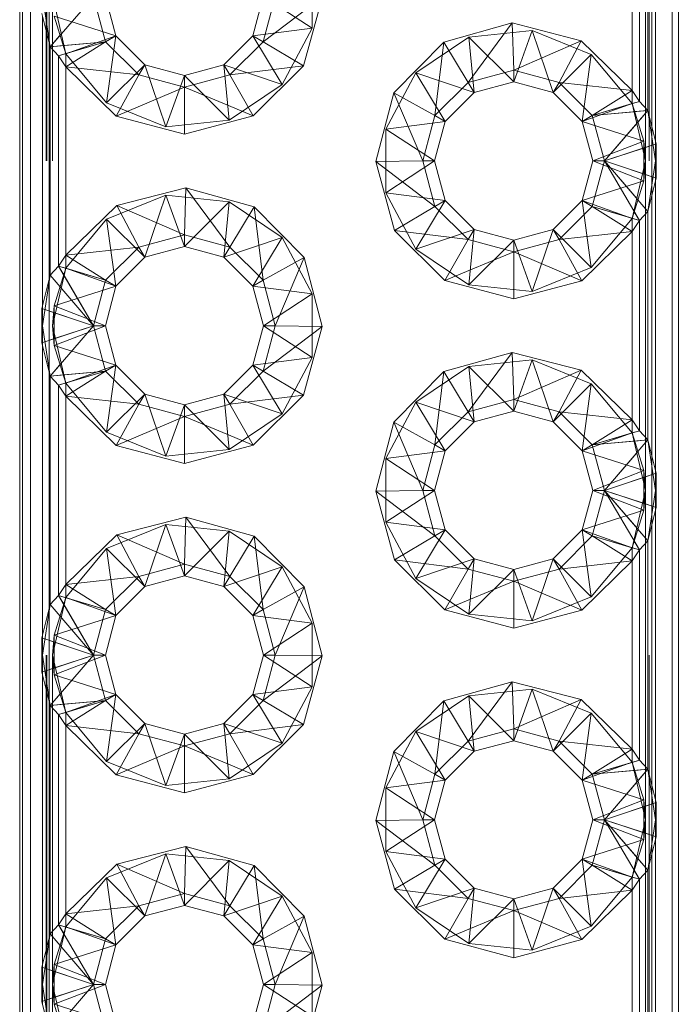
# Paper-space layout 'Layout1' of a CAD drawing. Extents: x -2 to 1033, y -36 to 596.
# Tile 12 of 55: x 315 to 316, y 81.538 to 83.033. Entities that reach past the tile are written whole.
import ezdxf

# ---------------------------------------------------------------- set-up
doc = ezdxf.new("R2010")
doc.units = 0
doc.linetypes.add('ACAD_ISO02W100', pattern=[15, 12, -3])
doc.layers.add('SS_1.ET-HALA_TaO-JD-LAVKA-ZEBRIK', color=9, linetype='CONTINUOUS', lineweight=13)

psp = doc.layouts.get("Layout1")

# ---------------------------------------------------------------- linework, layer by layer
at = {"layer": 'SS_1.ET-HALA_TaO-JD-LAVKA-ZEBRIK', "color": 5, "linetype": 'Continuous', "ltscale": 0.25}
for p, q in [((315.0001, 87.0685), (315.0001, 79.0685)), ((315.0043, 87.0685), (315.0043, 79.0685)), ((315.0163, 87.0685), (315.0163, 79.0685)), ((315.9907, 79.0685), (315.9907, 87.0685)), ((316.0001, 79.0685), (316.0001, 87.0685)), ((315.9653, 83.288), (315.9653, 82.849)), ((315.954, 82.8952), (315.954, 83.2418)), ((315.9409, 82.9088), (315.9409, 83.2283)), ((315.9301, 82.9256), (315.9301, 83.2114)), ((315.1122, 83.0685), (315.0461, 82.9918)), ((315.1306, 82.9996), (315.1122, 83.0685)), ((315.1461, 83.0085), (315.1301, 83.0685)), ((315.3701, 83.0685), (315.354, 83.0085)), ((315.3879, 83.0685), (315.3695, 82.9996)), ((315.3695, 82.9996), (315.4595, 83.0675)), ((315.4595, 83.0675), (315.4311, 82.9632)), ((315.0337, 83.0425), (315.0461, 82.9918)), ((315.0348, 82.599), (315.0348, 83.038)), ((315.6439, 82.9991), (315.748, 83.028)), ((315.748, 83.028), (315.6811, 82.9379)), ((315.748, 83.028), (315.7501, 82.9564)), ((315.748, 83.028), (315.8527, 83.0011)), ((315.1461, 83.0085), (315.1306, 82.9996)), ((315.1901, 82.9646), (315.1461, 83.0085)), ((315.354, 83.0085), (315.3101, 82.9646)), ((315.354, 83.0085), (315.3695, 82.9996)), ((315.8527, 83.0011), (315.7501, 82.9564)), ((315.819, 82.9379), (315.8527, 83.0011)), ((315.8527, 83.0011), (315.9301, 82.9256)), ((315.1306, 82.9996), (315.0461, 82.9918)), ((315.0461, 82.9918), (315.0592, 82.9783)), ((315.0461, 82.6452), (315.0461, 82.9918)), ((315.1306, 82.9996), (315.0592, 82.9783)), ((315.1306, 82.9996), (315.0701, 82.9614)), ((315.1811, 82.9491), (315.1306, 82.9996)), ((315.3695, 82.9996), (315.319, 82.9491)), ((315.3695, 82.9996), (315.4311, 82.9632)), ((315.568, 82.9221), (315.6439, 82.9991)), ((315.6439, 82.9991), (315.6306, 82.8875)), ((315.6439, 82.9991), (315.6811, 82.9379)), ((315.0701, 82.9614), (315.0592, 82.9783)), ((315.0592, 82.6588), (315.0592, 82.9783)), ((315.1465, 82.8865), (315.0701, 82.9614)), ((315.1811, 82.9491), (315.0701, 82.9614)), ((315.0701, 82.9614), (315.0701, 82.6756)), ((315.1901, 82.9646), (315.1811, 82.9491)), ((315.2501, 82.9485), (315.1901, 82.9646)), ((315.3101, 82.9646), (315.2501, 82.9485)), ((315.3101, 82.9646), (315.319, 82.9491)), ((315.319, 82.9491), (315.4311, 82.9632)), ((315.4311, 82.9632), (315.3545, 82.887)), ((315.6811, 82.9379), (315.7501, 82.9564)), ((315.7501, 82.9564), (315.819, 82.9379)), ((315.7501, 82.9564), (315.7501, 82.9385)), ((315.1465, 82.8865), (315.1811, 82.9491)), ((315.2501, 82.9306), (315.1811, 82.9491)), ((315.319, 82.9491), (315.2501, 82.9306)), ((315.2501, 82.9485), (315.2501, 82.9306)), ((315.319, 82.9491), (315.3545, 82.887)), ((315.2501, 82.9306), (315.1465, 82.8865)), ((315.3545, 82.887), (315.2501, 82.9306)), ((315.2501, 82.9306), (315.2501, 82.8591)), ((315.6306, 82.8875), (315.6811, 82.9379)), ((315.6811, 82.9379), (315.6901, 82.9225)), ((315.6901, 82.9225), (315.7501, 82.9385)), ((315.7501, 82.9385), (315.8101, 82.9225)), ((315.8101, 82.9225), (315.819, 82.9379)), ((315.8695, 82.8875), (315.819, 82.9379)), ((315.819, 82.9379), (315.9301, 82.9256)), ((315.5406, 82.8175), (315.568, 82.9221)), ((315.568, 82.9221), (315.6122, 82.8185)), ((315.568, 82.9221), (315.6306, 82.8875)), ((315.6461, 82.8785), (315.6901, 82.9225)), ((315.8101, 82.9225), (315.854, 82.8785)), ((315.8695, 82.8875), (315.9301, 82.9256)), ((315.9301, 82.9256), (315.9409, 82.9088)), ((315.8695, 82.8875), (315.9409, 82.9088)), ((315.954, 82.8952), (315.9409, 82.9088)), ((315.2501, 82.8591), (315.1465, 82.8865)), ((315.3545, 82.887), (315.2501, 82.8591)), ((315.6122, 82.8185), (315.6306, 82.8875)), ((315.6306, 82.8875), (315.6461, 82.8785)), ((315.854, 82.8785), (315.8695, 82.8875)), ((315.8695, 82.8875), (315.954, 82.8952)), ((315.8879, 82.8185), (315.8695, 82.8875)), ((315.8879, 82.8185), (315.954, 82.8952)), ((315.9664, 82.8446), (315.954, 82.8952)), ((315.6301, 82.8185), (315.6461, 82.8785)), ((315.854, 82.8785), (315.8701, 82.8185)), ((315.9664, 82.8446), (315.8879, 82.8185)), ((315.9664, 82.7925), (315.9664, 82.8446)), ((315.6122, 82.8185), (315.5406, 82.8175)), ((315.569, 82.7132), (315.5406, 82.8175)), ((315.6306, 82.7496), (315.5406, 82.8175)), ((315.6306, 82.7496), (315.6122, 82.8185)), ((315.6301, 82.8185), (315.6122, 82.8185)), ((315.6461, 82.7585), (315.6301, 82.8185)), ((315.8701, 82.8185), (315.854, 82.7585)), ((315.8695, 82.7496), (315.8879, 82.8185)), ((315.8879, 82.8185), (315.8701, 82.8185)), ((315.9409, 82.7283), (315.8879, 82.8185)), ((315.954, 82.7418), (315.8879, 82.8185)), ((315.8879, 82.8185), (315.9664, 82.7925)), ((315.954, 82.7418), (315.9664, 82.7925)), ((315.1474, 82.7511), (315.2521, 82.778)), ((315.2521, 82.778), (315.2501, 82.7064)), ((315.2521, 82.778), (315.319, 82.6879)), ((315.2521, 82.778), (315.3563, 82.7491)), ((315.9653, 82.788), (315.9653, 82.349)), ((315.0701, 82.6756), (315.1474, 82.7511)), ((315.1474, 82.7511), (315.1811, 82.6879)), ((315.1474, 82.7511), (315.2501, 82.7064)), ((315.3563, 82.7491), (315.319, 82.6879)), ((315.3563, 82.7491), (315.3695, 82.6375)), ((315.3563, 82.7491), (315.4321, 82.6721)), ((315.569, 82.7132), (315.6306, 82.7496)), ((315.6461, 82.7585), (315.6306, 82.7496)), ((315.6811, 82.6991), (315.6306, 82.7496)), ((315.6901, 82.7146), (315.6461, 82.7585)), ((315.854, 82.7585), (315.8101, 82.7146)), ((315.8695, 82.7496), (315.819, 82.6991)), ((315.8695, 82.7496), (315.854, 82.7585)), ((315.9301, 82.7114), (315.8695, 82.7496)), ((315.9409, 82.7283), (315.8695, 82.7496)), ((315.954, 82.7418), (315.9409, 82.7283)), ((315.954, 82.3952), (315.954, 82.7418)), ((315.9409, 82.7283), (315.9301, 82.7114)), ((315.9409, 82.4088), (315.9409, 82.7283)), ((315.1811, 82.6879), (315.2501, 82.7064)), ((315.2501, 82.7064), (315.319, 82.6879)), ((315.2501, 82.7064), (315.2501, 82.6885)), ((315.6456, 82.637), (315.569, 82.7132)), ((315.6811, 82.6991), (315.569, 82.7132)), ((315.6901, 82.7146), (315.6811, 82.6991)), ((315.7501, 82.6985), (315.6901, 82.7146)), ((315.8101, 82.7146), (315.7501, 82.6985)), ((315.819, 82.6991), (315.8101, 82.7146)), ((315.9301, 82.7114), (315.819, 82.6991)), ((315.9301, 82.7114), (315.8536, 82.6365)), ((315.9301, 82.4256), (315.9301, 82.7114)), ((315.0701, 82.6756), (315.1811, 82.6879)), ((315.1306, 82.6375), (315.1811, 82.6879)), ((315.1811, 82.6879), (315.1901, 82.6725)), ((315.1901, 82.6725), (315.2501, 82.6885)), ((315.2501, 82.6885), (315.3101, 82.6725)), ((315.319, 82.6879), (315.3101, 82.6725)), ((315.319, 82.6879), (315.3695, 82.6375)), ((315.6811, 82.6991), (315.6456, 82.637)), ((315.7501, 82.6806), (315.6811, 82.6991)), ((315.819, 82.6991), (315.7501, 82.6806)), ((315.7501, 82.6985), (315.7501, 82.6806)), ((315.819, 82.6991), (315.8536, 82.6365)), ((315.0701, 82.6756), (315.0592, 82.6588)), ((315.0701, 82.6756), (315.1306, 82.6375)), ((315.1461, 82.6285), (315.1901, 82.6725)), ((315.3101, 82.6725), (315.354, 82.6285)), ((315.4321, 82.6721), (315.3695, 82.6375)), ((315.4321, 82.6721), (315.3879, 82.5685)), ((315.4321, 82.6721), (315.4595, 82.5675)), ((315.7501, 82.6806), (315.6456, 82.637)), ((315.8536, 82.6365), (315.7501, 82.6806)), ((315.7501, 82.6806), (315.7501, 82.6091)), ((315.0592, 82.6588), (315.0461, 82.6452)), ((315.0592, 82.6588), (315.1122, 82.5685)), ((315.0592, 82.6588), (315.1306, 82.6375)), ((315.0461, 82.6452), (315.0337, 82.5946)), ((315.0461, 82.6452), (315.1122, 82.5685)), ((315.1122, 82.5685), (315.1306, 82.6375)), ((315.1301, 82.5685), (315.1461, 82.6285)), ((315.1306, 82.6375), (315.1461, 82.6285)), ((315.3695, 82.6375), (315.354, 82.6285)), ((315.354, 82.6285), (315.3701, 82.5685)), ((315.3695, 82.6375), (315.3879, 82.5685)), ((315.7501, 82.6091), (315.6456, 82.637)), ((315.8536, 82.6365), (315.7501, 82.6091)), ((315.1122, 82.5685), (315.0337, 82.5946)), ((315.0337, 82.5946), (315.0337, 82.5425)), ((315.1122, 82.5685), (315.0337, 82.5425)), ((315.1122, 82.5685), (315.0461, 82.4918)), ((315.1306, 82.4996), (315.1122, 82.5685)), ((315.1122, 82.5685), (315.1301, 82.5685)), ((315.1461, 82.5085), (315.1301, 82.5685)), ((315.3701, 82.5685), (315.354, 82.5085)), ((315.3879, 82.5685), (315.3695, 82.4996)), ((315.3695, 82.4996), (315.4595, 82.5675)), ((315.3701, 82.5685), (315.3879, 82.5685)), ((315.3879, 82.5685), (315.4595, 82.5675)), ((315.4595, 82.5675), (315.4311, 82.4632)), ((315.0337, 82.5425), (315.0461, 82.4918)), ((315.0348, 82.099), (315.0348, 82.538)), ((315.6439, 82.4991), (315.748, 82.528)), ((315.748, 82.528), (315.6811, 82.4379)), ((315.748, 82.528), (315.7501, 82.4564)), ((315.748, 82.528), (315.8527, 82.5011)), ((315.1461, 82.5085), (315.1306, 82.4996)), ((315.1901, 82.4646), (315.1461, 82.5085)), ((315.354, 82.5085), (315.3101, 82.4646)), ((315.354, 82.5085), (315.3695, 82.4996)), ((315.0461, 82.4918), (315.1306, 82.4996)), ((315.1306, 82.4996), (315.0592, 82.4783)), ((315.1306, 82.4996), (315.0701, 82.4614)), ((315.1811, 82.4491), (315.1306, 82.4996)), ((315.3695, 82.4996), (315.319, 82.4491)), ((315.3695, 82.4996), (315.4311, 82.4632)), ((315.568, 82.4221), (315.6439, 82.4991)), ((315.6439, 82.4991), (315.6306, 82.3875)), ((315.6439, 82.4991), (315.6811, 82.4379)), ((315.8527, 82.5011), (315.7501, 82.4564)), ((315.819, 82.4379), (315.8527, 82.5011)), ((315.8527, 82.5011), (315.9301, 82.4256)), ((315.0461, 82.4918), (315.0592, 82.4783)), ((315.0461, 82.1452), (315.0461, 82.4918)), ((315.0701, 82.4614), (315.0592, 82.4783)), ((315.0592, 82.1588), (315.0592, 82.4783)), ((315.1901, 82.4646), (315.1811, 82.4491)), ((315.2501, 82.4485), (315.1901, 82.4646)), ((315.3101, 82.4646), (315.2501, 82.4485)), ((315.3101, 82.4646), (315.319, 82.4491)), ((315.319, 82.4491), (315.4311, 82.4632)), ((315.4311, 82.4632), (315.3545, 82.387)), ((315.1465, 82.3865), (315.0701, 82.4614)), ((315.1811, 82.4491), (315.0701, 82.4614)), ((315.0701, 82.4614), (315.0701, 82.1756)), ((315.1811, 82.4491), (315.1465, 82.3865)), ((315.2501, 82.4306), (315.1811, 82.4491)), ((315.319, 82.4491), (315.2501, 82.4306)), ((315.2501, 82.4485), (315.2501, 82.4306)), ((315.319, 82.4491), (315.3545, 82.387)), ((315.6811, 82.4379), (315.7501, 82.4564)), ((315.7501, 82.4564), (315.819, 82.4379)), ((315.7501, 82.4564), (315.7501, 82.4385)), ((315.6306, 82.3875), (315.6811, 82.4379)), ((315.6811, 82.4379), (315.6901, 82.4225)), ((315.6901, 82.4225), (315.7501, 82.4385)), ((315.7501, 82.4385), (315.8101, 82.4225)), ((315.8101, 82.4225), (315.819, 82.4379)), ((315.819, 82.4379), (315.8695, 82.3875)), ((315.819, 82.4379), (315.9301, 82.4256)), ((315.2501, 82.4306), (315.1465, 82.3865)), ((315.3545, 82.387), (315.2501, 82.4306)), ((315.2501, 82.4306), (315.2501, 82.3591)), ((315.5406, 82.3175), (315.568, 82.4221)), ((315.568, 82.4221), (315.6122, 82.3185)), ((315.568, 82.4221), (315.6306, 82.3875)), ((315.6461, 82.3785), (315.6901, 82.4225)), ((315.8101, 82.4225), (315.854, 82.3785)), ((315.8695, 82.3875), (315.9301, 82.4256)), ((315.9301, 82.4256), (315.9409, 82.4088)), ((315.8695, 82.3875), (315.9409, 82.4088)), ((315.954, 82.3952), (315.9409, 82.4088)), ((315.954, 82.3952), (315.8695, 82.3875)), ((315.8879, 82.3185), (315.954, 82.3952)), ((315.9664, 82.3446), (315.954, 82.3952)), ((315.2501, 82.3591), (315.1465, 82.3865)), ((315.3545, 82.387), (315.2501, 82.3591)), ((315.6122, 82.3185), (315.6306, 82.3875)), ((315.6301, 82.3185), (315.6461, 82.3785)), ((315.6306, 82.3875), (315.6461, 82.3785)), ((315.8695, 82.3875), (315.854, 82.3785)), ((315.854, 82.3785), (315.8701, 82.3185)), ((315.8879, 82.3185), (315.8695, 82.3875)), ((315.9664, 82.3446), (315.8879, 82.3185)), ((315.9664, 82.2925), (315.9664, 82.3446)), ((315.5406, 82.3175), (315.6122, 82.3185)), ((315.569, 82.2132), (315.5406, 82.3175)), ((315.5406, 82.3175), (315.6306, 82.2496)), ((315.6122, 82.3185), (315.6306, 82.2496)), ((315.6301, 82.3185), (315.6122, 82.3185)), ((315.6461, 82.2585), (315.6301, 82.3185)), ((315.8701, 82.3185), (315.854, 82.2585)), ((315.8695, 82.2496), (315.8879, 82.3185)), ((315.8879, 82.3185), (315.8701, 82.3185)), ((315.9409, 82.2283), (315.8879, 82.3185)), ((315.954, 82.2418), (315.8879, 82.3185)), ((315.8879, 82.3185), (315.9664, 82.2925)), ((315.954, 82.2418), (315.9664, 82.2925)), ((315.9653, 82.288), (315.9653, 81.849)), ((315.1474, 82.2511), (315.2521, 82.278)), ((315.2521, 82.278), (315.2501, 82.2064)), ((315.2521, 82.278), (315.319, 82.1879)), ((315.2521, 82.278), (315.3563, 82.2491)), ((315.6461, 82.2585), (315.6306, 82.2496)), ((315.6901, 82.2146), (315.6461, 82.2585)), ((315.854, 82.2585), (315.8101, 82.2146)), ((315.854, 82.2585), (315.8695, 82.2496)), ((315.0701, 82.1756), (315.1474, 82.2511)), ((315.1474, 82.2511), (315.1811, 82.1879)), ((315.1474, 82.2511), (315.2501, 82.2064)), ((315.3563, 82.2491), (315.319, 82.1879)), ((315.3563, 82.2491), (315.3695, 82.1375)), ((315.3563, 82.2491), (315.4321, 82.1721)), ((315.6306, 82.2496), (315.569, 82.2132)), ((315.6306, 82.2496), (315.6811, 82.1991)), ((315.8695, 82.2496), (315.819, 82.1991)), ((315.9301, 82.2114), (315.8695, 82.2496)), ((315.9409, 82.2283), (315.8695, 82.2496)), ((315.9409, 82.2283), (315.954, 82.2418)), ((315.954, 81.8952), (315.954, 82.2418)), ((315.9301, 82.2114), (315.9409, 82.2283)), ((315.9409, 81.9088), (315.9409, 82.2283)), ((315.6456, 82.137), (315.569, 82.2132)), ((315.6811, 82.1991), (315.569, 82.2132)), ((315.6901, 82.2146), (315.6811, 82.1991)), ((315.7501, 82.1985), (315.6901, 82.2146)), ((315.8101, 82.2146), (315.7501, 82.1985)), ((315.819, 82.1991), (315.8101, 82.2146)), ((315.819, 82.1991), (315.9301, 82.2114)), ((315.9301, 82.2114), (315.8536, 82.1365)), ((315.9301, 81.9256), (315.9301, 82.2114)), ((315.1811, 82.1879), (315.2501, 82.2064)), ((315.2501, 82.2064), (315.319, 82.1879)), ((315.2501, 82.2064), (315.2501, 82.1885)), ((315.6811, 82.1991), (315.6456, 82.137)), ((315.6811, 82.1991), (315.7501, 82.1806)), ((315.7501, 82.1806), (315.819, 82.1991)), ((315.7501, 82.1985), (315.7501, 82.1806)), ((315.819, 82.1991), (315.8536, 82.1365)), ((315.0701, 82.1756), (315.1811, 82.1879)), ((315.1306, 82.1375), (315.1811, 82.1879)), ((315.1811, 82.1879), (315.1901, 82.1725)), ((315.1901, 82.1725), (315.2501, 82.1885)), ((315.2501, 82.1885), (315.3101, 82.1725)), ((315.319, 82.1879), (315.3101, 82.1725)), ((315.319, 82.1879), (315.3695, 82.1375)), ((315.7501, 82.1806), (315.6456, 82.137)), ((315.7501, 82.1806), (315.8536, 82.1365)), ((315.7501, 82.1806), (315.7501, 82.1091)), ((315.0592, 82.1588), (315.0701, 82.1756)), ((315.0701, 82.1756), (315.1306, 82.1375)), ((315.1461, 82.1285), (315.1901, 82.1725)), ((315.3101, 82.1725), (315.354, 82.1285)), ((315.4321, 82.1721), (315.3695, 82.1375)), ((315.4321, 82.1721), (315.3879, 82.0685)), ((315.4321, 82.1721), (315.4595, 82.0675)), ((315.0461, 82.1452), (315.0592, 82.1588)), ((315.0592, 82.1588), (315.1122, 82.0685)), ((315.0592, 82.1588), (315.1306, 82.1375)), ((315.0461, 82.1452), (315.0337, 82.0946)), ((315.0461, 82.1452), (315.1122, 82.0685)), ((315.1306, 82.1375), (315.1122, 82.0685)), ((315.1306, 82.1375), (315.1461, 82.1285)), ((315.3695, 82.1375), (315.354, 82.1285)), ((315.3695, 82.1375), (315.3879, 82.0685)), ((315.7501, 82.1091), (315.6456, 82.137)), ((315.8536, 82.1365), (315.7501, 82.1091)), ((315.1301, 82.0685), (315.1461, 82.1285)), ((315.354, 82.1285), (315.3701, 82.0685)), ((315.1122, 82.0685), (315.0337, 82.0946)), ((315.0337, 82.0946), (315.0337, 82.0425)), ((315.0337, 82.0425), (315.1122, 82.0685)), ((315.1122, 82.0685), (315.0461, 81.9918)), ((315.1122, 82.0685), (315.1306, 81.9996)), ((315.1301, 82.0685), (315.1122, 82.0685)), ((315.1461, 82.0085), (315.1301, 82.0685)), ((315.3701, 82.0685), (315.354, 82.0085)), ((315.3879, 82.0685), (315.3695, 81.9996)), ((315.3695, 81.9996), (315.4595, 82.0675)), ((315.3879, 82.0685), (315.3701, 82.0685)), ((315.3879, 82.0685), (315.4595, 82.0675)), ((315.4595, 82.0675), (315.4311, 81.9632)), ((315.0337, 82.0425), (315.0461, 81.9918)), ((315.0348, 81.599), (315.0348, 82.038)), ((315.6439, 81.9991), (315.748, 82.028)), ((315.748, 82.028), (315.6811, 81.9379)), ((315.748, 82.028), (315.7501, 81.9564)), ((315.748, 82.028), (315.8527, 82.0011)), ((315.1306, 81.9996), (315.0461, 81.9918)), ((315.1306, 81.9996), (315.0592, 81.9783)), ((315.1306, 81.9996), (315.0701, 81.9614)), ((315.1461, 82.0085), (315.1306, 81.9996)), ((315.1306, 81.9996), (315.1811, 81.9491)), ((315.1901, 81.9646), (315.1461, 82.0085)), ((315.354, 82.0085), (315.3101, 81.9646)), ((315.3695, 81.9996), (315.319, 81.9491)), ((315.354, 82.0085), (315.3695, 81.9996)), ((315.3695, 81.9996), (315.4311, 81.9632)), ((315.568, 81.9221), (315.6439, 81.9991)), ((315.6439, 81.9991), (315.6306, 81.8875)), ((315.6439, 81.9991), (315.6811, 81.9379)), ((315.8527, 82.0011), (315.7501, 81.9564)), ((315.8527, 82.0011), (315.819, 81.9379)), ((315.8527, 82.0011), (315.9301, 81.9256)), ((315.0461, 81.9918), (315.0592, 81.9783)), ((315.0461, 81.6452), (315.0461, 81.9918)), ((315.0701, 81.9614), (315.0592, 81.9783)), ((315.0592, 81.6588), (315.0592, 81.9783)), ((315.1465, 81.8865), (315.0701, 81.9614)), ((315.1811, 81.9491), (315.0701, 81.9614)), ((315.0701, 81.9614), (315.0701, 81.6756)), ((315.1901, 81.9646), (315.1811, 81.9491)), ((315.2501, 81.9485), (315.1901, 81.9646)), ((315.3101, 81.9646), (315.2501, 81.9485)), ((315.3101, 81.9646), (315.319, 81.9491)), ((315.319, 81.9491), (315.4311, 81.9632)), ((315.4311, 81.9632), (315.3545, 81.887)), ((315.7501, 81.9564), (315.6811, 81.9379)), ((315.819, 81.9379), (315.7501, 81.9564)), ((315.7501, 81.9564), (315.7501, 81.9385)), ((315.1811, 81.9491), (315.1465, 81.8865)), ((315.2501, 81.9306), (315.1811, 81.9491)), ((315.319, 81.9491), (315.2501, 81.9306)), ((315.2501, 81.9485), (315.2501, 81.9306)), ((315.319, 81.9491), (315.3545, 81.887)), ((315.2501, 81.9306), (315.1465, 81.8865)), ((315.3545, 81.887), (315.2501, 81.9306)), ((315.2501, 81.9306), (315.2501, 81.8591)), ((315.6811, 81.9379), (315.6306, 81.8875)), ((315.6811, 81.9379), (315.6901, 81.9225)), ((315.6901, 81.9225), (315.7501, 81.9385)), ((315.7501, 81.9385), (315.8101, 81.9225)), ((315.8101, 81.9225), (315.819, 81.9379)), ((315.819, 81.9379), (315.8695, 81.8875)), ((315.819, 81.9379), (315.9301, 81.9256)), ((315.8695, 81.8875), (315.9301, 81.9256)), ((315.9301, 81.9256), (315.9409, 81.9088)), ((315.5406, 81.8175), (315.568, 81.9221)), ((315.568, 81.9221), (315.6122, 81.8185)), ((315.568, 81.9221), (315.6306, 81.8875)), ((315.6461, 81.8785), (315.6901, 81.9225)), ((315.8101, 81.9225), (315.854, 81.8785)), ((315.8695, 81.8875), (315.9409, 81.9088)), ((315.8695, 81.8875), (315.954, 81.8952)), ((315.8879, 81.8185), (315.954, 81.8952)), ((315.954, 81.8952), (315.9409, 81.9088)), ((315.9664, 81.8446), (315.954, 81.8952)), ((315.2501, 81.8591), (315.1465, 81.8865)), ((315.3545, 81.887), (315.2501, 81.8591)), ((315.6306, 81.8875), (315.6122, 81.8185)), ((315.6306, 81.8875), (315.6461, 81.8785)), ((315.8695, 81.8875), (315.854, 81.8785)), ((315.8695, 81.8875), (315.8879, 81.8185)), ((315.6301, 81.8185), (315.6461, 81.8785)), ((315.854, 81.8785), (315.8701, 81.8185)), ((315.8879, 81.8185), (315.9664, 81.8446)), ((315.9664, 81.7925), (315.9664, 81.8446)), ((315.5406, 81.8175), (315.6122, 81.8185)), ((315.569, 81.7132), (315.5406, 81.8175)), ((315.5406, 81.8175), (315.6306, 81.7496)), ((315.6122, 81.8185), (315.6306, 81.7496)), ((315.6122, 81.8185), (315.6301, 81.8185)), ((315.6461, 81.7585), (315.6301, 81.8185)), ((315.8701, 81.8185), (315.854, 81.7585)), ((315.8695, 81.7496), (315.8879, 81.8185)), ((315.8701, 81.8185), (315.8879, 81.8185)), ((315.9409, 81.7283), (315.8879, 81.8185)), ((315.954, 81.7418), (315.8879, 81.8185)), ((315.8879, 81.8185), (315.9664, 81.7925)), ((315.954, 81.7418), (315.9664, 81.7925)), ((315.1474, 81.7511), (315.2521, 81.778)), ((315.2521, 81.778), (315.2501, 81.7064)), ((315.2521, 81.778), (315.319, 81.6879)), ((315.2521, 81.778), (315.3563, 81.7491)), ((315.9653, 81.788), (315.9653, 81.349)), ((315.0701, 81.6756), (315.1474, 81.7511)), ((315.1474, 81.7511), (315.1811, 81.6879)), ((315.1474, 81.7511), (315.2501, 81.7064)), ((315.3563, 81.7491), (315.319, 81.6879)), ((315.3563, 81.7491), (315.3695, 81.6375)), ((315.3563, 81.7491), (315.4321, 81.6721)), ((315.6306, 81.7496), (315.569, 81.7132)), ((315.6461, 81.7585), (315.6306, 81.7496)), ((315.6306, 81.7496), (315.6811, 81.6991)), ((315.6901, 81.7146), (315.6461, 81.7585)), ((315.854, 81.7585), (315.8101, 81.7146)), ((315.8695, 81.7496), (315.819, 81.6991)), ((315.854, 81.7585), (315.8695, 81.7496)), ((315.9301, 81.7114), (315.8695, 81.7496)), ((315.9409, 81.7283), (315.8695, 81.7496)), ((315.9409, 81.7283), (315.954, 81.7418)), ((315.954, 81.3952), (315.954, 81.7418)), ((315.9301, 81.7114), (315.9409, 81.7283)), ((315.9409, 81.4088), (315.9409, 81.7283)), ((315.2501, 81.7064), (315.1811, 81.6879)), ((315.319, 81.6879), (315.2501, 81.7064)), ((315.2501, 81.7064), (315.2501, 81.6885)), ((315.6456, 81.637), (315.569, 81.7132)), ((315.6811, 81.6991), (315.569, 81.7132)), ((315.6811, 81.6991), (315.6901, 81.7146)), ((315.7501, 81.6985), (315.6901, 81.7146)), ((315.8101, 81.7146), (315.7501, 81.6985)), ((315.8101, 81.7146), (315.819, 81.6991)), ((315.819, 81.6991), (315.9301, 81.7114)), ((315.9301, 81.7114), (315.8536, 81.6365)), ((315.9301, 81.4256), (315.9301, 81.7114)), ((315.0701, 81.6756), (315.1811, 81.6879)), ((315.1811, 81.6879), (315.1306, 81.6375)), ((315.1811, 81.6879), (315.1901, 81.6725)), ((315.1901, 81.6725), (315.2501, 81.6885)), ((315.2501, 81.6885), (315.3101, 81.6725)), ((315.319, 81.6879), (315.3101, 81.6725)), ((315.3695, 81.6375), (315.319, 81.6879)), ((315.6811, 81.6991), (315.6456, 81.637)), ((315.6811, 81.6991), (315.7501, 81.6806)), ((315.7501, 81.6806), (315.819, 81.6991)), ((315.7501, 81.6985), (315.7501, 81.6806)), ((315.819, 81.6991), (315.8536, 81.6365)), ((315.0701, 81.6756), (315.0592, 81.6588)), ((315.0701, 81.6756), (315.1306, 81.6375)), ((315.1461, 81.6285), (315.1901, 81.6725)), ((315.3101, 81.6725), (315.354, 81.6285)), ((315.4321, 81.6721), (315.3695, 81.6375)), ((315.3879, 81.5685), (315.4321, 81.6721)), ((315.4321, 81.6721), (315.4595, 81.5675)), ((315.7501, 81.6806), (315.6456, 81.637)), ((315.7501, 81.6806), (315.8536, 81.6365)), ((315.7501, 81.6806), (315.7501, 81.6091)), ((315.0592, 81.6588), (315.0461, 81.6452)), ((315.0592, 81.6588), (315.1122, 81.5685)), ((315.0592, 81.6588), (315.1306, 81.6375)), ((315.0461, 81.6452), (315.0337, 81.5946)), ((315.0461, 81.6452), (315.1122, 81.5685)), ((315.1306, 81.6375), (315.1122, 81.5685)), ((315.1301, 81.5685), (315.1461, 81.6285)), ((315.1306, 81.6375), (315.1461, 81.6285)), ((315.3695, 81.6375), (315.354, 81.6285)), ((315.354, 81.6285), (315.3701, 81.5685)), ((315.3695, 81.6375), (315.3879, 81.5685)), ((315.7501, 81.6091), (315.6456, 81.637)), ((315.8536, 81.6365), (315.7501, 81.6091)), ((315.1122, 81.5685), (315.0337, 81.5946)), ((315.0337, 81.5946), (315.0337, 81.5425)), ((315.0337, 81.5425), (315.1122, 81.5685)), ((315.1122, 81.5685), (315.0461, 81.4918)), ((315.1122, 81.5685), (315.1306, 81.4996)), ((315.1122, 81.5685), (315.1301, 81.5685)), ((315.1461, 81.5085), (315.1301, 81.5685)), ((315.3701, 81.5685), (315.354, 81.5085)), ((315.3879, 81.5685), (315.3695, 81.4996)), ((315.3695, 81.4996), (315.4595, 81.5675)), ((315.3701, 81.5685), (315.3879, 81.5685)), ((315.3879, 81.5685), (315.4595, 81.5675)), ((315.4595, 81.5675), (315.4311, 81.4632)), ((315.0337, 81.5425), (315.0461, 81.4918))]:
    psp.add_line(p, q, dxfattribs=at)
at = {"layer": 'SS_1.ET-HALA_TaO-JD-LAVKA-ZEBRIK', "color": 9, "linetype": 'ACAD_ISO02W100', "ltscale": 0.25}
for p, q in [((315.0401, 79.0685), (315.0401, 87.0685)), ((315.0412, 79.0685), (315.0412, 87.0685)), ((315.0447, 87.0685), (315.0447, 79.0685)), ((315.0501, 79.0685), (315.0501, 87.0685)), ((315.956, 79.0685), (315.956, 87.0685)), ((315.9601, 87.0685), (315.9601, 79.0685)), ((315.9501, 86.8185), (315.9501, 79.3185)), ((315.4441, 83.117), (315.4441, 83.0201)), ((315.0461, 82.9918), (315.0348, 83.0685)), ((315.0701, 82.9814), (315.0501, 83.0685)), ((315.3701, 83.0685), (315.4441, 83.0201)), ((315.0523, 83.0386), (315.0701, 82.9814)), ((315.0523, 83.0386), (315.1461, 83.0085)), ((315.354, 83.0085), (315.4441, 83.0201)), ((315.4441, 83.0201), (315.3986, 82.9346)), ((315.6819, 83.0066), (315.7782, 83.0165)), ((315.7782, 83.0165), (315.7501, 82.9385)), ((315.7782, 83.0165), (315.8101, 82.9225)), ((315.7782, 83.0165), (315.868, 82.9801)), ((315.0631, 83.0116), (315.0461, 82.9918)), ((315.0701, 82.9814), (315.1461, 83.0085)), ((315.1461, 83.0085), (315.1321, 82.907)), ((315.354, 83.0085), (315.3986, 82.9346)), ((315.6015, 82.9525), (315.6819, 83.0066)), ((315.6819, 83.0066), (315.6901, 82.9225)), ((315.6819, 83.0066), (315.7501, 82.9385)), ((315.0662, 82.9937), (315.0461, 82.9918)), ((315.0672, 82.9938), (315.0662, 82.9937)), ((315.1306, 82.9996), (315.0672, 82.9938)), ((315.1306, 82.9996), (315.07, 82.9815)), ((315.07, 82.9815), (315.0592, 82.9783)), ((315.1321, 82.907), (315.0701, 82.9814)), ((315.0701, 82.9814), (315.0701, 82.9614)), ((315.8101, 82.9225), (315.868, 82.9801)), ((315.854, 82.8785), (315.868, 82.9801)), ((315.868, 82.9801), (315.9301, 82.9057)), ((315.1901, 82.9646), (315.1321, 82.907)), ((315.1901, 82.9646), (315.2219, 82.8705)), ((315.3101, 82.9646), (315.3182, 82.8805)), ((315.3101, 82.9646), (315.3986, 82.9346)), ((315.2501, 82.9485), (315.2219, 82.8705)), ((315.2501, 82.9485), (315.3182, 82.8805)), ((315.556, 82.867), (315.6015, 82.9525)), ((315.6015, 82.9525), (315.6461, 82.8785)), ((315.6015, 82.9525), (315.6901, 82.9225)), ((315.3986, 82.9346), (315.3182, 82.8805)), ((315.9301, 82.9057), (315.9301, 82.9256)), ((315.2219, 82.8705), (315.1321, 82.907)), ((315.854, 82.8785), (315.9301, 82.9057)), ((315.8695, 82.8875), (315.9301, 82.9056)), ((315.9301, 82.9056), (315.9409, 82.9088)), ((315.9301, 82.9057), (315.9501, 82.8185)), ((315.9478, 82.8485), (315.9301, 82.9057)), ((315.8695, 82.8875), (315.9329, 82.8933)), ((315.9329, 82.8933), (315.9339, 82.8934)), ((315.9339, 82.8934), (315.954, 82.8952)), ((315.937, 82.8755), (315.954, 82.8952)), ((315.954, 82.8952), (315.9653, 82.8185)), ((315.3182, 82.8805), (315.2219, 82.8705)), ((315.556, 82.867), (315.6461, 82.8785)), ((315.556, 82.867), (315.6301, 82.8185)), ((315.556, 82.7701), (315.556, 82.867)), ((315.9478, 82.8485), (315.854, 82.8785)), ((315.8879, 82.8185), (315.937, 82.8755)), ((315.8701, 82.8185), (315.9478, 82.8485)), ((315.9457, 82.8377), (315.8879, 82.8185)), ((315.9485, 82.8387), (315.9457, 82.8377)), ((315.9501, 82.8185), (315.9478, 82.8485)), ((315.9478, 82.7886), (315.9478, 82.8485)), ((315.9617, 82.843), (315.9485, 82.8387)), ((315.9664, 82.8446), (315.9617, 82.843)), ((315.9653, 82.849), (315.9653, 82.788)), ((315.9664, 82.8446), (315.9653, 82.8185)), ((315.6301, 82.8185), (315.556, 82.7701)), ((315.8701, 82.8185), (315.9478, 82.7886)), ((315.937, 82.7616), (315.8879, 82.8185)), ((315.8879, 82.8185), (315.9457, 82.7994)), ((315.9501, 82.8185), (315.9301, 82.7314)), ((315.9478, 82.7886), (315.9501, 82.8185)), ((315.9653, 82.8185), (315.954, 82.7418)), ((315.9653, 82.8185), (315.9664, 82.7925)), ((315.9457, 82.7994), (315.9485, 82.7984)), ((315.9485, 82.7984), (315.9617, 82.794)), ((315.9617, 82.794), (315.9664, 82.7925)), ((315.854, 82.7585), (315.9478, 82.7886)), ((315.9301, 82.7314), (315.9478, 82.7886)), ((315.1321, 82.7301), (315.2219, 82.7665)), ((315.2219, 82.7665), (315.1901, 82.6725)), ((315.2219, 82.7665), (315.2501, 82.6885)), ((315.2219, 82.7665), (315.3182, 82.7566)), ((315.6015, 82.6846), (315.556, 82.7701)), ((315.6461, 82.7585), (315.556, 82.7701)), ((315.9388, 82.7595), (315.937, 82.7616)), ((315.3182, 82.7566), (315.2501, 82.6885)), ((315.3182, 82.7566), (315.3101, 82.6725)), ((315.3182, 82.7566), (315.3986, 82.7025)), ((315.6461, 82.7585), (315.6015, 82.6846)), ((315.868, 82.657), (315.854, 82.7585)), ((315.9301, 82.7314), (315.854, 82.7585)), ((315.9301, 82.7315), (315.8695, 82.7496)), ((315.954, 82.7418), (315.9388, 82.7595)), ((315.9301, 82.7314), (315.868, 82.657)), ((315.9409, 82.7283), (315.9301, 82.7315)), ((315.9301, 82.7114), (315.9301, 82.7314)), ((315.9332, 82.7414), (315.9326, 82.7424)), ((315.9409, 82.7283), (315.9332, 82.7414)), ((315.0701, 82.6557), (315.1321, 82.7301)), ((315.1321, 82.7301), (315.1461, 82.6285)), ((315.1321, 82.7301), (315.1901, 82.6725)), ((315.3986, 82.7025), (315.3101, 82.6725)), ((315.3986, 82.7025), (315.354, 82.6285)), ((315.3986, 82.7025), (315.4441, 82.617)), ((315.6901, 82.7146), (315.6015, 82.6846)), ((315.6901, 82.7146), (315.6819, 82.6305)), ((315.7782, 82.6205), (315.8101, 82.7146)), ((315.868, 82.657), (315.8101, 82.7146)), ((315.7501, 82.6985), (315.6819, 82.6305)), ((315.7501, 82.6985), (315.7782, 82.6205)), ((315.0701, 82.6756), (315.0701, 82.6557)), ((315.6819, 82.6305), (315.6015, 82.6846)), ((315.0592, 82.6588), (315.0669, 82.6456)), ((315.0592, 82.6588), (315.07, 82.6556)), ((315.868, 82.657), (315.7782, 82.6205)), ((315.0348, 82.5685), (315.0461, 82.6452)), ((315.0461, 82.6452), (315.0613, 82.6276)), ((315.0501, 82.5685), (315.0701, 82.6557)), ((315.0701, 82.6557), (315.0523, 82.5985)), ((315.0669, 82.6456), (315.0675, 82.6446)), ((315.0675, 82.6446), (315.1122, 82.5685)), ((315.07, 82.6556), (315.1306, 82.6375)), ((315.0701, 82.6557), (315.1461, 82.6285)), ((315.1461, 82.6285), (315.0523, 82.5985)), ((315.0613, 82.6276), (315.0631, 82.6255)), ((315.4441, 82.617), (315.354, 82.6285)), ((315.7782, 82.6205), (315.6819, 82.6305)), ((315.4441, 82.617), (315.3701, 82.5685)), ((315.4441, 82.617), (315.4441, 82.5201)), ((315.0348, 82.538), (315.0348, 82.599)), ((315.0523, 82.5985), (315.0501, 82.5685)), ((315.1301, 82.5685), (315.0523, 82.5985)), ((315.0523, 82.5985), (315.0523, 82.5386)), ((315.0348, 82.5685), (315.0337, 82.5946)), ((315.0384, 82.593), (315.0337, 82.5946)), ((315.0516, 82.5887), (315.0384, 82.593)), ((315.0545, 82.5877), (315.0516, 82.5887)), ((315.1122, 82.5685), (315.0545, 82.5877)), ((315.0348, 82.5685), (315.0337, 82.5425)), ((315.0461, 82.4918), (315.0348, 82.5685)), ((315.0501, 82.5685), (315.0523, 82.5386)), ((315.0701, 82.4814), (315.0501, 82.5685)), ((315.1301, 82.5685), (315.0523, 82.5386)), ((315.1122, 82.5685), (315.0545, 82.5494)), ((315.4441, 82.5201), (315.3701, 82.5685)), ((315.0384, 82.544), (315.0337, 82.5425)), ((315.0516, 82.5484), (315.0384, 82.544)), ((315.0545, 82.5494), (315.0516, 82.5484)), ((315.0523, 82.5386), (315.0701, 82.4814)), ((315.1461, 82.5085), (315.0523, 82.5386)), ((315.0631, 82.5116), (315.0461, 82.4918)), ((315.1461, 82.5085), (315.0701, 82.4814)), ((315.1461, 82.5085), (315.1321, 82.407)), ((315.354, 82.5085), (315.4441, 82.5201)), ((315.354, 82.5085), (315.3986, 82.4346)), ((315.4441, 82.5201), (315.3986, 82.4346)), ((315.6819, 82.5066), (315.7782, 82.5165)), ((315.7782, 82.5165), (315.7501, 82.4385)), ((315.7782, 82.5165), (315.8101, 82.4225)), ((315.7782, 82.5165), (315.868, 82.4801)), ((315.0461, 82.4918), (315.0662, 82.4937)), ((315.0662, 82.4937), (315.0672, 82.4938)), ((315.0672, 82.4938), (315.1306, 82.4996)), ((315.1306, 82.4996), (315.07, 82.4815)), ((315.6015, 82.4525), (315.6819, 82.5066)), ((315.6819, 82.5066), (315.6901, 82.4225)), ((315.6819, 82.5066), (315.7501, 82.4385)), ((315.07, 82.4815), (315.0592, 82.4783)), ((315.1321, 82.407), (315.0701, 82.4814)), ((315.0701, 82.4814), (315.0701, 82.4614)), ((315.8101, 82.4225), (315.868, 82.4801)), ((315.854, 82.3785), (315.868, 82.4801)), ((315.868, 82.4801), (315.9301, 82.4057)), ((315.1901, 82.4646), (315.1321, 82.407)), ((315.1901, 82.4646), (315.2219, 82.3705)), ((315.3101, 82.4646), (315.3182, 82.3805)), ((315.3101, 82.4646), (315.3986, 82.4346)), ((315.2501, 82.4485), (315.2219, 82.3705)), ((315.2501, 82.4485), (315.3182, 82.3805)), ((315.556, 82.367), (315.6015, 82.4525)), ((315.6015, 82.4525), (315.6461, 82.3785)), ((315.6015, 82.4525), (315.6901, 82.4225)), ((315.3986, 82.4346), (315.3182, 82.3805)), ((315.9301, 82.4057), (315.9301, 82.4256)), ((315.2219, 82.3705), (315.1321, 82.407)), ((315.854, 82.3785), (315.9301, 82.4057)), ((315.8695, 82.3875), (315.9301, 82.4056)), ((315.9301, 82.4056), (315.9409, 82.4088)), ((315.9301, 82.4057), (315.9501, 82.3185)), ((315.9478, 82.3485), (315.9301, 82.4057)), ((315.9329, 82.3933), (315.8695, 82.3875)), ((315.9339, 82.3934), (315.9329, 82.3933)), ((315.954, 82.3952), (315.9339, 82.3934)), ((315.9388, 82.3776), (315.954, 82.3952)), ((315.954, 82.3952), (315.9653, 82.3185)), ((315.3182, 82.3805), (315.2219, 82.3705)), ((315.6461, 82.3785), (315.556, 82.367)), ((315.9478, 82.3485), (315.854, 82.3785)), ((315.8879, 82.3185), (315.937, 82.3755)), ((315.937, 82.3755), (315.9388, 82.3776)), ((315.556, 82.367), (315.6301, 82.3185)), ((315.556, 82.2701), (315.556, 82.367)), ((315.8701, 82.3185), (315.9478, 82.3485)), ((315.9501, 82.3185), (315.9478, 82.3485)), ((315.9478, 82.2886), (315.9478, 82.3485)), ((315.9617, 82.343), (315.9485, 82.3387)), ((315.9664, 82.3446), (315.9617, 82.343)), ((315.9653, 82.349), (315.9653, 82.288)), ((315.9664, 82.3446), (315.9653, 82.3185)), ((315.9457, 82.3377), (315.8879, 82.3185)), ((315.9485, 82.3387), (315.9457, 82.3377)), ((315.6301, 82.3185), (315.556, 82.2701)), ((315.9478, 82.2886), (315.8701, 82.3185)), ((315.937, 82.2616), (315.8879, 82.3185)), ((315.8879, 82.3185), (315.9457, 82.2994)), ((315.9501, 82.3185), (315.9301, 82.2314)), ((315.9478, 82.2886), (315.9501, 82.3185)), ((315.9653, 82.3185), (315.954, 82.2418)), ((315.9653, 82.3185), (315.9664, 82.2925)), ((315.9457, 82.2994), (315.9485, 82.2984)), ((315.9485, 82.2984), (315.9617, 82.294)), ((315.854, 82.2585), (315.9478, 82.2886)), ((315.9301, 82.2314), (315.9478, 82.2886)), ((315.9617, 82.294), (315.9664, 82.2925)), ((315.6015, 82.1846), (315.556, 82.2701)), ((315.6461, 82.2585), (315.556, 82.2701)), ((315.1321, 82.2301), (315.2219, 82.2665)), ((315.2219, 82.2665), (315.1901, 82.1725)), ((315.2219, 82.2665), (315.2501, 82.1885)), ((315.2219, 82.2665), (315.3182, 82.2566)), ((315.3182, 82.2566), (315.2501, 82.1885)), ((315.3182, 82.2566), (315.3101, 82.1725)), ((315.3182, 82.2566), (315.3986, 82.2025)), ((315.6461, 82.2585), (315.6015, 82.1846)), ((315.868, 82.157), (315.854, 82.2585)), ((315.9301, 82.2314), (315.854, 82.2585)), ((315.9388, 82.2595), (315.937, 82.2616)), ((315.954, 82.2418), (315.9388, 82.2595)), ((315.9301, 82.2315), (315.8695, 82.2496)), ((315.9332, 82.2414), (315.9326, 82.2424)), ((315.9409, 82.2283), (315.9332, 82.2414)), ((315.0701, 82.1557), (315.1321, 82.2301)), ((315.1321, 82.2301), (315.1461, 82.1285)), ((315.1321, 82.2301), (315.1901, 82.1725)), ((315.9301, 82.2314), (315.868, 82.157)), ((315.9409, 82.2283), (315.9301, 82.2315)), ((315.9301, 82.2114), (315.9301, 82.2314)), ((315.6901, 82.2146), (315.6015, 82.1846)), ((315.6901, 82.2146), (315.6819, 82.1305)), ((315.7782, 82.1205), (315.8101, 82.2146)), ((315.868, 82.157), (315.8101, 82.2146)), ((315.3986, 82.2025), (315.3101, 82.1725)), ((315.3986, 82.2025), (315.354, 82.1285)), ((315.3986, 82.2025), (315.4441, 82.117)), ((315.7501, 82.1985), (315.6819, 82.1305)), ((315.7501, 82.1985), (315.7782, 82.1205)), ((315.6819, 82.1305), (315.6015, 82.1846)), ((315.0701, 82.1756), (315.0701, 82.1557)), ((315.0501, 82.0685), (315.0701, 82.1557)), ((315.0701, 82.1557), (315.0523, 82.0985)), ((315.0592, 82.1588), (315.0669, 82.1456)), ((315.0592, 82.1588), (315.07, 82.1556)), ((315.07, 82.1556), (315.1306, 82.1375)), ((315.0701, 82.1557), (315.1461, 82.1285)), ((315.868, 82.157), (315.7782, 82.1205)), ((315.0348, 82.0685), (315.0461, 82.1452)), ((315.0461, 82.1452), (315.0613, 82.1276)), ((315.0669, 82.1456), (315.0675, 82.1446)), ((315.0675, 82.1446), (315.1122, 82.0685)), ((315.1461, 82.1285), (315.0523, 82.0985)), ((315.0613, 82.1276), (315.0631, 82.1255)), ((315.4441, 82.117), (315.354, 82.1285)), ((315.7782, 82.1205), (315.6819, 82.1305)), ((315.4441, 82.117), (315.3701, 82.0685)), ((315.4441, 82.117), (315.4441, 82.0201)), ((315.0348, 82.0685), (315.0337, 82.0946)), ((315.0384, 82.093), (315.0337, 82.0946)), ((315.0348, 82.038), (315.0348, 82.099)), ((315.0516, 82.0887), (315.0384, 82.093)), ((315.0523, 82.0985), (315.0501, 82.0685)), ((315.0545, 82.0877), (315.0516, 82.0887)), ((315.1301, 82.0685), (315.0523, 82.0985)), ((315.0523, 82.0985), (315.0523, 82.0386)), ((315.1122, 82.0685), (315.0545, 82.0877)), ((315.0337, 82.0425), (315.0348, 82.0685)), ((315.0461, 81.9918), (315.0348, 82.0685)), ((315.0501, 82.0685), (315.0523, 82.0386)), ((315.0701, 81.9814), (315.0501, 82.0685)), ((315.1301, 82.0685), (315.0523, 82.0386)), ((315.0545, 82.0494), (315.1122, 82.0685)), ((315.3701, 82.0685), (315.4441, 82.0201)), ((315.0337, 82.0425), (315.0384, 82.044)), ((315.0384, 82.044), (315.0516, 82.0484)), ((315.0516, 82.0484), (315.0545, 82.0494)), ((315.0523, 82.0386), (315.0701, 81.9814)), ((315.0523, 82.0386), (315.1461, 82.0085)), ((315.354, 82.0085), (315.4441, 82.0201)), ((315.4441, 82.0201), (315.3986, 81.9346)), ((315.6819, 82.0066), (315.7782, 82.0165)), ((315.7782, 82.0165), (315.7501, 81.9385)), ((315.7782, 82.0165), (315.8101, 81.9225)), ((315.7782, 82.0165), (315.868, 81.9801)), ((315.0613, 82.0095), (315.0461, 81.9918)), ((315.0631, 82.0116), (315.0613, 82.0095)), ((315.1306, 81.9996), (315.0672, 81.9938)), ((315.1306, 81.9996), (315.07, 81.9815)), ((315.0701, 81.9814), (315.1461, 82.0085)), ((315.1461, 82.0085), (315.1321, 81.907)), ((315.354, 82.0085), (315.3986, 81.9346)), ((315.6015, 81.9525), (315.6819, 82.0066)), ((315.6819, 82.0066), (315.6901, 81.9225)), ((315.6819, 82.0066), (315.7501, 81.9385)), ((315.0662, 81.9937), (315.0461, 81.9918)), ((315.0672, 81.9938), (315.0662, 81.9937)), ((315.07, 81.9815), (315.0592, 81.9783)), ((315.1321, 81.907), (315.0701, 81.9814)), ((315.0701, 81.9814), (315.0701, 81.9614)), ((315.8101, 81.9225), (315.868, 81.9801)), ((315.854, 81.8785), (315.868, 81.9801)), ((315.868, 81.9801), (315.9301, 81.9057)), ((315.1901, 81.9646), (315.1321, 81.907)), ((315.1901, 81.9646), (315.2219, 81.8705)), ((315.3101, 81.9646), (315.3182, 81.8805)), ((315.3101, 81.9646), (315.3986, 81.9346)), ((315.2501, 81.9485), (315.2219, 81.8705)), ((315.2501, 81.9485), (315.3182, 81.8805)), ((315.556, 81.867), (315.6015, 81.9525)), ((315.6015, 81.9525), (315.6461, 81.8785)), ((315.6015, 81.9525), (315.6901, 81.9225)), ((315.3986, 81.9346), (315.3182, 81.8805)), ((315.9301, 81.9057), (315.9301, 81.9256)), ((315.2219, 81.8705), (315.1321, 81.907)), ((315.854, 81.8785), (315.9301, 81.9057)), ((315.8695, 81.8875), (315.9301, 81.9056)), ((315.9301, 81.9056), (315.9409, 81.9088)), ((315.9301, 81.9057), (315.9501, 81.8185)), ((315.9478, 81.8485), (315.9301, 81.9057)), ((315.9339, 81.8934), (315.954, 81.8952)), ((315.937, 81.8755), (315.954, 81.8952)), ((315.954, 81.8952), (315.9653, 81.8185)), ((315.3182, 81.8805), (315.2219, 81.8705)), ((315.8695, 81.8875), (315.9329, 81.8933)), ((315.9329, 81.8933), (315.9339, 81.8934)), ((315.556, 81.867), (315.6461, 81.8785)), ((315.556, 81.867), (315.6301, 81.8185)), ((315.556, 81.7701), (315.556, 81.867)), ((315.9478, 81.8485), (315.854, 81.8785)), ((315.8879, 81.8185), (315.937, 81.8755)), ((315.8701, 81.8185), (315.9478, 81.8485)), ((315.8879, 81.8185), (315.9457, 81.8377)), ((315.9457, 81.8377), (315.9485, 81.8387)), ((315.9501, 81.8185), (315.9478, 81.8485)), ((315.9478, 81.7886), (315.9478, 81.8485)), ((315.9485, 81.8387), (315.9617, 81.843)), ((315.9617, 81.843), (315.9664, 81.8446)), ((315.9653, 81.849), (315.9653, 81.788)), ((315.9653, 81.8185), (315.9664, 81.8446)), ((315.6301, 81.8185), (315.556, 81.7701)), ((315.8701, 81.8185), (315.9478, 81.7886)), ((315.937, 81.7616), (315.8879, 81.8185)), ((315.8879, 81.8185), (315.9457, 81.7994)), ((315.9501, 81.8185), (315.9301, 81.7314)), ((315.9478, 81.7886), (315.9501, 81.8185)), ((315.9653, 81.8185), (315.954, 81.7418)), ((315.9653, 81.8185), (315.9664, 81.7925)), ((315.9457, 81.7994), (315.9485, 81.7984)), ((315.9485, 81.7984), (315.9617, 81.794)), ((315.9617, 81.794), (315.9664, 81.7925)), ((315.854, 81.7585), (315.9478, 81.7886)), ((315.9301, 81.7314), (315.9478, 81.7886)), ((315.1321, 81.7301), (315.2219, 81.7665)), ((315.2219, 81.7665), (315.1901, 81.6725)), ((315.2219, 81.7665), (315.2501, 81.6885)), ((315.2219, 81.7665), (315.3182, 81.7566)), ((315.6015, 81.6846), (315.556, 81.7701)), ((315.6461, 81.7585), (315.556, 81.7701)), ((315.9388, 81.7595), (315.937, 81.7616)), ((315.3182, 81.7566), (315.2501, 81.6885)), ((315.3182, 81.7566), (315.3101, 81.6725)), ((315.3182, 81.7566), (315.3986, 81.7025)), ((315.6461, 81.7585), (315.6015, 81.6846)), ((315.868, 81.657), (315.854, 81.7585)), ((315.9301, 81.7314), (315.854, 81.7585)), ((315.9301, 81.7315), (315.8695, 81.7496)), ((315.954, 81.7418), (315.9388, 81.7595)), ((315.0701, 81.6557), (315.1321, 81.7301)), ((315.1321, 81.7301), (315.1461, 81.6285)), ((315.1321, 81.7301), (315.1901, 81.6725)), ((315.9301, 81.7314), (315.868, 81.657)), ((315.9409, 81.7283), (315.9301, 81.7315)), ((315.9301, 81.7114), (315.9301, 81.7314)), ((315.9332, 81.7414), (315.9326, 81.7424)), ((315.9409, 81.7283), (315.9332, 81.7414)), ((315.3986, 81.7025), (315.3101, 81.6725)), ((315.3986, 81.7025), (315.354, 81.6285)), ((315.3986, 81.7025), (315.4441, 81.617)), ((315.6901, 81.7146), (315.6015, 81.6846)), ((315.6901, 81.7146), (315.6819, 81.6305)), ((315.7782, 81.6205), (315.8101, 81.7146)), ((315.868, 81.657), (315.8101, 81.7146)), ((315.6819, 81.6305), (315.7501, 81.6985)), ((315.7501, 81.6985), (315.7782, 81.6205)), ((315.0701, 81.6756), (315.0701, 81.6557)), ((315.6819, 81.6305), (315.6015, 81.6846)), ((315.0501, 81.5685), (315.0701, 81.6557)), ((315.0701, 81.6557), (315.0523, 81.5985)), ((315.0592, 81.6588), (315.0669, 81.6456)), ((315.0592, 81.6588), (315.07, 81.6556)), ((315.07, 81.6556), (315.1306, 81.6375)), ((315.0701, 81.6557), (315.1461, 81.6285)), ((315.868, 81.657), (315.7782, 81.6205)), ((315.0348, 81.5685), (315.0461, 81.6452)), ((315.0461, 81.6452), (315.0613, 81.6276)), ((315.0669, 81.6456), (315.0675, 81.6446)), ((315.1461, 81.6285), (315.0523, 81.5985)), ((315.0613, 81.6276), (315.0631, 81.6255)), ((315.4441, 81.617), (315.354, 81.6285)), ((315.7782, 81.6205), (315.6819, 81.6305)), ((315.3701, 81.5685), (315.4441, 81.617)), ((315.4441, 81.617), (315.4441, 81.5201)), ((315.0348, 81.538), (315.0348, 81.599)), ((315.0523, 81.5985), (315.0501, 81.5685)), ((315.0523, 81.5985), (315.1301, 81.5685)), ((315.0523, 81.5985), (315.0523, 81.5386)), ((315.0348, 81.5685), (315.0337, 81.5946)), ((315.0384, 81.593), (315.0337, 81.5946)), ((315.0516, 81.5887), (315.0384, 81.593)), ((315.0545, 81.5877), (315.0516, 81.5887)), ((315.1122, 81.5685), (315.0545, 81.5877)), ((315.0337, 81.5425), (315.0348, 81.5685)), ((315.0461, 81.4918), (315.0348, 81.5685)), ((315.0501, 81.5685), (315.0523, 81.5386)), ((315.0701, 81.4814), (315.0501, 81.5685)), ((315.1301, 81.5685), (315.0523, 81.5386)), ((315.0545, 81.5494), (315.1122, 81.5685)), ((315.3701, 81.5685), (315.4441, 81.5201)), ((315.0337, 81.5425), (315.0384, 81.544)), ((315.0384, 81.544), (315.0516, 81.5484)), ((315.0516, 81.5484), (315.0545, 81.5494)), ((315.0523, 81.5386), (315.0701, 81.4814)), ((315.0523, 81.5386), (315.1461, 81.5085))]:
    psp.add_line(p, q, dxfattribs=at)

doc.saveas('drawing.dxf')
